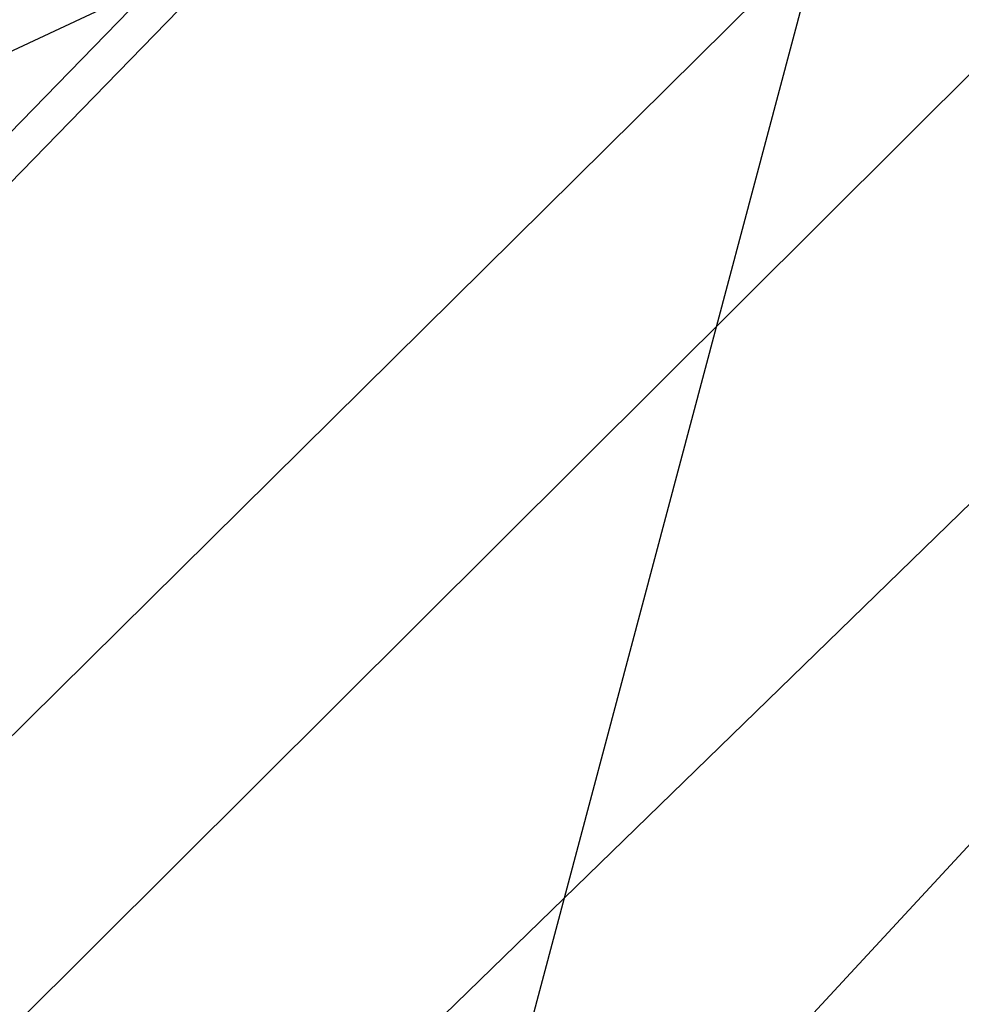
# Model space of a CAD drawing. Extents: x 432 to 817, y -34 to 84.
# Tile 192 of 218: x 468.8973 to 468.9618, y 39.5209 to 39.5884. Entities that reach past the tile are written whole.
import ezdxf

# ---------------------------------------------------------------- set-up
doc = ezdxf.new("R2010")
doc.units = 0
doc.header["$LTSCALE"] = 25.4
doc.layers.get('0').update_dxf_attribs({"color": 13, "linetype": 'CONTINUOUS'})

# ---------------------------------------------------------------- blocks, each defined once
blk = doc.blocks.new('QUEBECK-5405-5403_STL')
at = {"color": 0}
blk.add_line((47.372704, 1370.939087, 76), (38.55555, 1370.939087, 71.866585), dxfattribs=at)
blk.add_line((47.372704, 1370.939087, 76), (38.55555, 1370.939087, 71.866585), dxfattribs=at)
at = {"color": 7}
for p, q in [((41.261826, 87.541374, 72.585739), (43.30471, 87.541374, 74.606644)), ((41.261826, 87.541374, 72.585739), (43.30471, 87.541374, 74.606644)), ((44.509258, 78.590477, 75.926125), (41.261826, 78.499382, 72.585739)), ((44.509258, 78.590477, 75.926125), (41.261826, 78.499382, 72.585739)), ((41.320267, 78.590477, 72.483185), (44.509258, 78.590477, 75.926125)), ((41.320267, 78.590477, 72.483185), (44.509258, 78.590477, 75.926125)), ((40.67392, 78.279884, 71.981766), (45.339417, 78.555496, 76.520256)), ((40.67392, 78.279884, 71.981766), (45.339417, 78.555496, 76.520256)), ((41.260082, 73.386246, 72.58886), (44.509258, 73.292274, 75.926125)), ((41.260082, 73.386246, 72.58886), (44.509258, 73.292274, 75.926125)), ((44.509258, 73.292274, 75.926125), (41.320267, 73.292274, 72.483185)), ((44.509258, 73.292274, 75.926125), (41.320267, 73.292274, 72.483185)), ((41.796471, 70.941376, 71.768501), (43.220963, 70.941376, 77.1194)), ((41.796471, 70.941376, 71.768501), (43.220963, 70.941376, 77.1194)), ((36.48674, 70.55603, 67.801651), (42.765633, 70.55603, 74.057098)), ((36.48674, 70.55603, 67.801651), (42.765633, 70.55603, 74.057098))]:
    blk.add_line(p, q, dxfattribs=at)
mesh = blk.add_polyface(dxfattribs=at)
corners = [(45.39761, 79.184433, 75.103302), (42.230225, 79.246658, 71.250801), (45.88916, 79.287079, 74.64801)]
mesh.append_faces([[corners[k] for k in face] for face in [(0, 1, 2)]], dxfattribs={"color": 7})
mesh = blk.add_polyface(dxfattribs=at)
corners = [(45.88916, 79.287079, 74.64801), (42.230225, 79.246658, 71.250801), (42.439648, 79.282455, 71.033615)]
mesh.append_faces([[corners[k] for k in face] for face in [(0, 1, 2)]], dxfattribs={"color": 7})
mesh = blk.add_polyface(dxfattribs=at)
corners = [(45.39761, 72.698318, 75.103302), (45.88916, 72.595673, 74.64801), (42.230808, 72.635948, 71.250168)]
mesh.append_faces([[corners[k] for k in face] for face in [(0, 1, 2)]], dxfattribs={"color": 7})
mesh = blk.add_polyface(dxfattribs=at)
corners = [(45.88916, 72.595673, 74.64801), (42.439392, 72.600319, 71.033875), (42.230808, 72.635948, 71.250168)]
mesh.append_faces([[corners[k] for k in face] for face in [(0, 1, 2)]], dxfattribs={"color": 7})

msp = doc.modelspace()

# ---------------------------------------------------------------- block references
at = {"color": 0, "extrusion": (0, 1, -4.996e-16), "rotation": 180}
msp.add_blockref('QUEBECK-5405-5403_STL', (-426.669257, 1899.725094, -34.001705), dxfattribs=at)

doc.saveas('drawing.dxf')
